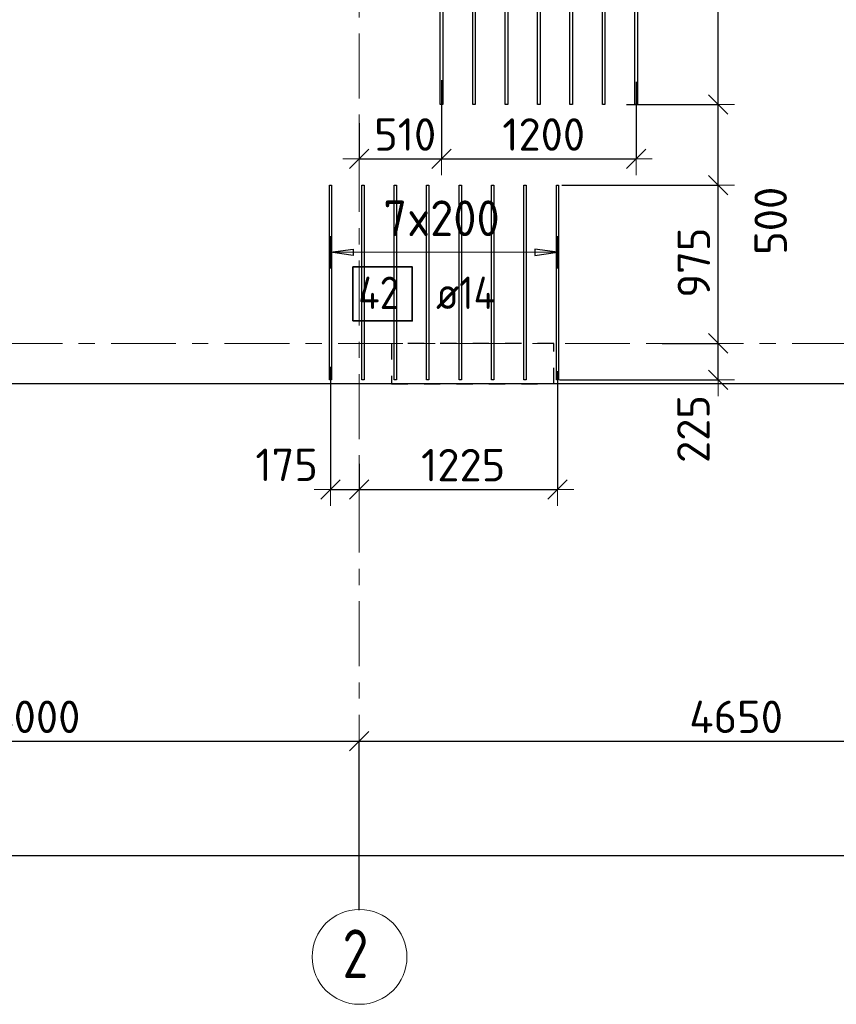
# Model space of a CAD drawing. Header units: metres. Extents: x -38 to 107, y -15 to 21.
# Tile 3 of 133: x 2.41 to 7.44, y -4.07 to 2. Entities that reach past the tile are written whole.
import ezdxf

# ---------------------------------------------------------------- set-up
doc = ezdxf.new("R2010")
doc.units = ezdxf.units.M
doc.header["$PDMODE"] = 65
for name, pattern in [('______11', [0.5, 0.4, -0.05, 0, -0.05]), ('______2', [0.0405, 0.03, -0.0105]), ('______5', [1.1, 0.8, -0.1, 0.1, -0.1])]:
    doc.linetypes.add(name, pattern=pattern)
for name, color, linetype, lineweight in [('XR$2$Осевая линия (1)', 7, '______5', 13), ('XR$2$Размерная линия (1)', 7, 'Continuous', 13), ('XR$4$Перекрытие (1)', 7, 'Continuous', 35), ('XR$4$Размерная линия (1)', 7, 'Continuous', 13)]:
    doc.layers.add(name, color=color, linetype=linetype, lineweight=lineweight)
for name, color, linetype, lineweight, true_color in [('XR$4$Арм.стержн.Доп. Арм верхн.зоны Х', 7, 'Continuous', 35, 0x8c8cff), ('XR$4$Арм.стержн.Доп. Арм. верхн.зоны У', 7, 'Continuous', 35, 0x739641), ('XR$6$Стена_ бетон несущ.', 7, 'Continuous', 70, 0xb4b496)]:
    doc.layers.add(name, color=color, linetype=linetype, lineweight=lineweight, true_color=true_color)
doc.styles.add('ISOCPEUR', font='txt')
doc.dimstyles.new('DIMSTYLE_3', dxfattribs={"dimtxt": 0.2, "dimasz": 0.2, "dimexe": 0, "dimexo": 0, "dimgap": 0.1, "dimtad": 2, "dimdec": 0, "dimlfac": 1000, "dimrnd": 5, "dimzin": 12, "dimdsep": 46, "dimtxsty": 'ISOCPEUR', "dimblk1": 'ALL_ML_STRICH', "dimblk2": 'ALL_ML_STRICH', "dimsah": 1, "dimcen": 0, "dimclrd": 7, "dimclre": 256, "dimclrt": 7, "dimadec": 0, "dimazin": 0, "dimtfac": 1, "dimtdec": 0, "dimtix": 1, "dimtmove": 2, "dimatfit": 3, "dimfxl": 0, "dimtzin": 0, "dimlwd": 0, "dimlwe": -3, "dimarcsym": 0})
doc.dimstyles.new('DIMSTYLE_33', dxfattribs={"dimtxt": 0.2, "dimasz": 0.2, "dimexe": 0, "dimexo": 0, "dimgap": 0.1, "dimtad": 2, "dimdec": 0, "dimlfac": 1000, "dimrnd": 5, "dimzin": 12, "dimdsep": 46, "dimtxsty": 'ISOCPEUR', "dimblk1": 'ALL_ML_STRICH', "dimblk2": 'ALL_ML_STRICH', "dimsah": 1, "dimcen": 0, "dimclrd": 7, "dimclre": 256, "dimclrt": 7, "dimadec": 0, "dimazin": 0, "dimtfac": 1, "dimtdec": 0, "dimtix": 1, "dimtmove": 2, "dimatfit": 3, "dimfxl": 0, "dimtvp": 1.2, "dimtzin": 0, "dimlwd": 0, "dimlwe": -3, "dimarcsym": 0})
doc.dimstyles.new('DIMSTYLE_34', dxfattribs={"dimtxt": 0.2, "dimasz": 0.2, "dimexe": 0, "dimexo": 0, "dimgap": 0.1, "dimtad": 0, "dimdec": 0, "dimlfac": 1000, "dimrnd": 5, "dimzin": 12, "dimdsep": 46, "dimtxsty": 'ISOCPEUR', "dimblk1": 'ALL_ML_STRICH', "dimblk2": 'ALL_ML_STRICH', "dimsah": 1, "dimcen": 0, "dimclrd": 7, "dimclre": 256, "dimclrt": 7, "dimadec": 0, "dimazin": 0, "dimtfac": 1, "dimtdec": 0, "dimtix": 1, "dimtmove": 2, "dimatfit": 3, "dimfxl": 0, "dimtvp": 1.2, "dimtzin": 0, "dimlwd": 0, "dimlwe": -3, "dimarcsym": 0})

# ---------------------------------------------------------------- blocks, each defined once
blk = doc.blocks.new('ALL_ML_STRICH')
at = {"color": 0, "linetype": 'ByBlock', "lineweight": -2}
for p, q in [((0, -0.5), (0, 0.5)), ((-1, 0), (0.5, 0)), ((-0.3, -0.3), (0.3, 0.3))]:
    blk.add_line(p, q, dxfattribs=at)
blk = doc.blocks.new('*D12')
at = {"layer": 'DEFPOINTS', "color": 7, "linetype": 'Continuous', "lineweight": 13, "transparency": 33554687}
for p in [(0.5, -3.1033), (61.6, -3.1401), (0.5, -3.1563)]:
    blk.add_point(p, dxfattribs=at)
at = {"layer": 'XR$2$Размерная линия (1)', "color": 9, "linetype": 'Continuous', "lineweight": -2, "true_color": 0xc7c7c7, "transparency": 33554687}
for p, q in [((0.5, -3.1233), (0.5, -3.1563)), ((61.6, -3.1563), (61.6, -3.1563))]:
    blk.add_line(p, q, dxfattribs=at)
at = {"layer": 'XR$2$Размерная линия (1)', "color": 7, "linetype": 'Continuous', "lineweight": -2, "transparency": 33554687}
blk.add_line((0.5, -3.1563), (61.6, -3.1563), dxfattribs=at)
at = {"layer": 'XR$2$Размерная линия (1)', "color": 7, "linetype": 'Continuous', "lineweight": 13, "transparency": 33554687, "xscale": 0.2, "yscale": 0.2, "zscale": 0.2, "rotation": 180}
blk.add_blockref('ALL_ML_STRICH', (0.5, -3.1563), dxfattribs=at)
at = {"layer": 'XR$2$Размерная линия (1)', "color": 7, "linetype": 'Continuous', "lineweight": 13, "transparency": 33554687, "xscale": 0.2, "yscale": 0.2, "zscale": 0.2}
blk.add_blockref('ALL_ML_STRICH', (61.6, -3.1563), dxfattribs=at)
at = {"layer": 'XR$2$Размерная линия (1)', "color": 7, "linetype": 'Continuous', "lineweight": 13, "transparency": 33554687, "insert": (31.1, -3.0063), "char_height": 0.2, "width": 1, "attachment_point": 5, "style": 'ISOCPEUR'}
blk.add_mtext('\\A1;{61100}', dxfattribs=at)
blk = doc.blocks.new('*D13')
at = {"layer": 'DEFPOINTS', "color": 7, "linetype": 'Continuous', "lineweight": 13, "transparency": 33554687}
for p in [(0.5, -2.452), (4.5, -3.5132), (0.5, -3.6215)]:
    blk.add_point(p, dxfattribs=at)
at = {"layer": 'XR$2$Размерная линия (1)', "color": 9, "linetype": 'Continuous', "lineweight": -2, "true_color": 0xc7c7c7, "transparency": 33554687}
for p, q in [((0.5, -3.6015), (0.5, -2.452)), ((4.5, -3.4932), (4.5, -2.452))]:
    blk.add_line(p, q, dxfattribs=at)
at = {"layer": 'XR$2$Размерная линия (1)', "color": 7, "linetype": 'Continuous', "lineweight": -2, "transparency": 33554687}
blk.add_line((0.5, -2.452), (4.5, -2.452), dxfattribs=at)
at = {"layer": 'XR$2$Размерная линия (1)', "color": 7, "linetype": 'Continuous', "lineweight": 13, "transparency": 33554687, "xscale": 0.2, "yscale": 0.2, "zscale": 0.2, "rotation": 180}
blk.add_blockref('ALL_ML_STRICH', (0.5, -2.452), dxfattribs=at)
at = {"layer": 'XR$2$Размерная линия (1)', "color": 7, "linetype": 'Continuous', "lineweight": 13, "transparency": 33554687, "xscale": 0.2, "yscale": 0.2, "zscale": 0.2}
blk.add_blockref('ALL_ML_STRICH', (4.5, -2.452), dxfattribs=at)
at = {"layer": 'XR$2$Размерная линия (1)', "color": 7, "linetype": 'Continuous', "lineweight": 13, "transparency": 33554687, "insert": (2.5, -2.302), "char_height": 0.2, "width": 0.8, "attachment_point": 5, "style": 'ISOCPEUR'}
blk.add_mtext('\\A1;{4000}', dxfattribs=at)
blk = doc.blocks.new('*D14')
at = {"layer": 'DEFPOINTS', "color": 7, "linetype": 'Continuous', "lineweight": 13, "transparency": 33554687}
for p in [(4.5, -2.452), (4.5, -3.5132), (9.15, -3.5132)]:
    blk.add_point(p, dxfattribs=at)
at = {"layer": 'XR$2$Размерная линия (1)', "color": 9, "linetype": 'Continuous', "lineweight": -2, "true_color": 0xc7c7c7, "transparency": 33554687}
for p, q in [((4.5, -3.4932), (4.5, -2.452)), ((9.15, -3.4932), (9.15, -2.452))]:
    blk.add_line(p, q, dxfattribs=at)
at = {"layer": 'XR$2$Размерная линия (1)', "color": 7, "linetype": 'Continuous', "lineweight": -2, "transparency": 33554687}
blk.add_line((4.5, -2.452), (9.15, -2.452), dxfattribs=at)
at = {"layer": 'XR$2$Размерная линия (1)', "color": 7, "linetype": 'Continuous', "lineweight": 13, "transparency": 33554687, "xscale": 0.2, "yscale": 0.2, "zscale": 0.2, "rotation": 180}
blk.add_blockref('ALL_ML_STRICH', (4.5, -2.452), dxfattribs=at)
at = {"layer": 'XR$2$Размерная линия (1)', "color": 7, "linetype": 'Continuous', "lineweight": 13, "transparency": 33554687, "xscale": 0.2, "yscale": 0.2, "zscale": 0.2}
blk.add_blockref('ALL_ML_STRICH', (9.15, -2.452), dxfattribs=at)
at = {"layer": 'XR$2$Размерная линия (1)', "color": 7, "linetype": 'Continuous', "lineweight": 13, "transparency": 33554687, "insert": (6.825, -2.302), "char_height": 0.2, "width": 0.8, "attachment_point": 5, "style": 'ISOCPEUR'}
blk.add_mtext('\\A1;{4650}', dxfattribs=at)
blk = doc.blocks.new('*D287')
at = {"layer": 'DEFPOINTS', "color": 7, "linetype": 'Continuous', "lineweight": 13, "transparency": 33554687}
for p in [(4.3235, -0.1246), (4.5, -0.7215), (4.3235, -0.9005)]:
    blk.add_point(p, dxfattribs=at)
at = {"layer": 'XR$4$Размерная линия (1)', "color": 9, "linetype": 'Continuous', "lineweight": -2, "true_color": 0xc7c7c7, "transparency": 33554687}
for p, q in [((4.3235, -0.1446), (4.3235, -0.9005)), ((4.5, -0.7415), (4.5, -0.9005))]:
    blk.add_line(p, q, dxfattribs=at)
at = {"layer": 'XR$4$Размерная линия (1)', "color": 7, "linetype": 'Continuous', "lineweight": -2, "transparency": 33554687}
blk.add_line((4.3235, -0.9005), (4.5, -0.9005), dxfattribs=at)
at = {"layer": 'XR$4$Размерная линия (1)', "color": 7, "linetype": 'Continuous', "lineweight": 13, "transparency": 33554687, "xscale": 0.2, "yscale": 0.2, "zscale": 0.2, "rotation": 180}
blk.add_blockref('ALL_ML_STRICH', (4.3235, -0.9005), dxfattribs=at)
at = {"layer": 'XR$4$Размерная линия (1)', "color": 7, "linetype": 'Continuous', "lineweight": 13, "transparency": 33554687, "xscale": 0.2, "yscale": 0.2, "zscale": 0.2}
blk.add_blockref('ALL_ML_STRICH', (4.5, -0.9005), dxfattribs=at)
at = {"layer": 'XR$4$Размерная линия (1)', "color": 7, "linetype": 'Continuous', "lineweight": 13, "transparency": 33554687, "insert": (4.0529, -0.7487), "char_height": 0.2, "width": 0.6, "attachment_point": 5, "style": 'ISOCPEUR'}
blk.add_mtext('\\A1;{175}', dxfattribs=at)
blk = doc.blocks.new('*D288')
at = {"layer": 'DEFPOINTS', "color": 7, "linetype": 'Continuous', "lineweight": 13, "transparency": 33554687}
for p in [(5.7235, -0.1505), (4.5, -0.7215), (4.5, -0.9005)]:
    blk.add_point(p, dxfattribs=at)
at = {"layer": 'XR$4$Размерная линия (1)', "color": 9, "linetype": 'Continuous', "lineweight": -2, "true_color": 0xc7c7c7, "transparency": 33554687}
for p, q in [((5.7235, -0.1705), (5.7235, -0.9005)), ((4.5, -0.7415), (4.5, -0.9005))]:
    blk.add_line(p, q, dxfattribs=at)
at = {"layer": 'XR$4$Размерная линия (1)', "color": 7, "linetype": 'Continuous', "lineweight": -2, "transparency": 33554687}
blk.add_line((4.5, -0.9005), (5.7235, -0.9005), dxfattribs=at)
at = {"layer": 'XR$4$Размерная линия (1)', "color": 7, "linetype": 'Continuous', "lineweight": 13, "transparency": 33554687, "xscale": 0.2, "yscale": 0.2, "zscale": 0.2, "rotation": 180}
blk.add_blockref('ALL_ML_STRICH', (4.5, -0.9005), dxfattribs=at)
at = {"layer": 'XR$4$Размерная линия (1)', "color": 7, "linetype": 'Continuous', "lineweight": 13, "transparency": 33554687, "xscale": 0.2, "yscale": 0.2, "zscale": 0.2}
blk.add_blockref('ALL_ML_STRICH', (5.7235, -0.9005), dxfattribs=at)
at = {"layer": 'XR$4$Размерная линия (1)', "color": 7, "linetype": 'Continuous', "lineweight": 13, "transparency": 33554687, "insert": (5.1418, -0.7505), "char_height": 0.2, "width": 0.8, "attachment_point": 5, "style": 'ISOCPEUR'}
blk.add_mtext('\\A1;{1225}', dxfattribs=at)
blk = doc.blocks.new('*D289')
at = {"layer": 'DEFPOINTS', "color": 7, "linetype": 'Continuous', "lineweight": 13, "transparency": 33554687}
for p in [(6.3493, 0), (5.7165, -0.2248), (6.7143, -0.2248)]:
    blk.add_point(p, dxfattribs=at)
at = {"layer": 'XR$4$Размерная линия (1)', "color": 9, "linetype": 'Continuous', "lineweight": -2, "true_color": 0xc7c7c7, "transparency": 33554687}
for p, q in [((6.3693, 0), (6.7143, 0)), ((5.7365, -0.2248), (6.7143, -0.2248))]:
    blk.add_line(p, q, dxfattribs=at)
at = {"layer": 'XR$4$Размерная линия (1)', "color": 7, "linetype": 'Continuous', "lineweight": -2, "transparency": 33554687}
blk.add_line((6.7143, -0.2248), (6.7143, 0), dxfattribs=at)
at = {"layer": 'XR$4$Размерная линия (1)', "color": 7, "linetype": 'Continuous', "lineweight": 13, "transparency": 33554687, "xscale": 0.2, "yscale": 0.2, "zscale": 0.2}
for p, rotation in [((6.7143, 0), 90), ((6.7143, -0.2248), 270)]:
    blk.add_blockref('ALL_ML_STRICH', p, dxfattribs=dict(at, rotation=rotation))
at = {"layer": 'XR$4$Размерная линия (1)', "color": 7, "linetype": 'Continuous', "lineweight": 13, "transparency": 33554687, "insert": (6.5616, -0.5279), "char_height": 0.2, "width": 0.6, "attachment_point": 5, "rotation": 90, "style": 'ISOCPEUR'}
blk.add_mtext('\\A1;{225}', dxfattribs=at)
blk = doc.blocks.new('*D290')
at = {"layer": 'DEFPOINTS', "color": 7, "linetype": 'Continuous', "lineweight": 13, "transparency": 33554687}
for p in [(5.7305, 0.9752), (6.3493, 0), (6.7143, 0)]:
    blk.add_point(p, dxfattribs=at)
at = {"layer": 'XR$4$Размерная линия (1)', "color": 9, "linetype": 'Continuous', "lineweight": -2, "true_color": 0xc7c7c7, "transparency": 33554687}
for p, q in [((5.7505, 0.9752), (6.7143, 0.9752)), ((6.3693, 0), (6.7143, 0))]:
    blk.add_line(p, q, dxfattribs=at)
at = {"layer": 'XR$4$Размерная линия (1)', "color": 7, "linetype": 'Continuous', "lineweight": -2, "transparency": 33554687}
blk.add_line((6.7143, 0), (6.7143, 0.9752), dxfattribs=at)
at = {"layer": 'XR$4$Размерная линия (1)', "color": 7, "linetype": 'Continuous', "lineweight": 13, "transparency": 33554687, "xscale": 0.2, "yscale": 0.2, "zscale": 0.2}
for p, rotation in [((6.7143, 0.9752), 90), ((6.7143, 0), 270)]:
    blk.add_blockref('ALL_ML_STRICH', p, dxfattribs=dict(at, rotation=rotation))
at = {"layer": 'XR$4$Размерная линия (1)', "color": 7, "linetype": 'Continuous', "lineweight": 13, "transparency": 33554687, "insert": (6.5643, 0.4976), "char_height": 0.2, "width": 0.6, "attachment_point": 5, "rotation": 90, "style": 'ISOCPEUR'}
blk.add_mtext('\\A1;{975}', dxfattribs=at)
blk = doc.blocks.new('*D291')
at = {"layer": 'DEFPOINTS', "color": 7, "linetype": 'Continuous', "lineweight": 13, "transparency": 33554687}
for p in [(6.1281, 1.4729), (5.7305, 0.9752), (6.7143, 0.9752)]:
    blk.add_point(p, dxfattribs=at)
at = {"layer": 'XR$4$Размерная линия (1)', "color": 9, "linetype": 'Continuous', "lineweight": -2, "true_color": 0xc7c7c7, "transparency": 33554687}
for p, q in [((6.1481, 1.4729), (6.7143, 1.4729)), ((5.7505, 0.9752), (6.7143, 0.9752))]:
    blk.add_line(p, q, dxfattribs=at)
at = {"layer": 'XR$4$Размерная линия (1)', "color": 7, "linetype": 'Continuous', "lineweight": -2, "transparency": 33554687}
blk.add_line((6.7143, 0.9752), (6.7143, 1.4729), dxfattribs=at)
at = {"layer": 'XR$4$Размерная линия (1)', "color": 7, "linetype": 'Continuous', "lineweight": 13, "transparency": 33554687, "xscale": 0.2, "yscale": 0.2, "zscale": 0.2}
for p, rotation in [((6.7143, 1.4729), 90), ((6.7143, 0.9752), 270)]:
    blk.add_blockref('ALL_ML_STRICH', p, dxfattribs=dict(at, rotation=rotation))
at = {"layer": 'XR$4$Размерная линия (1)', "color": 7, "linetype": 'Continuous', "lineweight": 13, "transparency": 33554687, "insert": (7.0383, 0.7556), "char_height": 0.2, "width": 0.6, "attachment_point": 5, "rotation": 90, "style": 'ISOCPEUR'}
blk.add_mtext('\\A1;{500}', dxfattribs=at)
blk = doc.blocks.new('*D292')
at = {"layer": 'DEFPOINTS', "color": 7, "linetype": 'Continuous', "lineweight": 13, "transparency": 33554687}
for p in [(6.5952, 3.3), (6.1281, 1.4729), (6.7143, 1.4729)]:
    blk.add_point(p, dxfattribs=at)
at = {"layer": 'XR$4$Размерная линия (1)', "color": 9, "linetype": 'Continuous', "lineweight": -2, "true_color": 0xc7c7c7, "transparency": 33554687}
for p, q in [((6.6152, 3.3), (6.7143, 3.3)), ((6.1481, 1.4729), (6.7143, 1.4729))]:
    blk.add_line(p, q, dxfattribs=at)
at = {"layer": 'XR$4$Размерная линия (1)', "color": 7, "linetype": 'Continuous', "lineweight": -2, "transparency": 33554687}
blk.add_line((6.7143, 1.4729), (6.7143, 3.3), dxfattribs=at)
at = {"layer": 'XR$4$Размерная линия (1)', "color": 7, "linetype": 'Continuous', "lineweight": 13, "transparency": 33554687, "xscale": 0.2, "yscale": 0.2, "zscale": 0.2}
for p, rotation in [((6.7143, 3.3), 90), ((6.7143, 1.4729), 270)]:
    blk.add_blockref('ALL_ML_STRICH', p, dxfattribs=dict(at, rotation=rotation))
at = {"layer": 'XR$4$Размерная линия (1)', "color": 7, "linetype": 'Continuous', "lineweight": 13, "transparency": 33554687, "insert": (6.5643, 2.4164), "char_height": 0.2, "width": 0.8, "attachment_point": 5, "rotation": 90, "style": 'ISOCPEUR'}
blk.add_mtext('\\A1;{1825}', dxfattribs=at)
blk = doc.blocks.new('*D297')
at = {"layer": 'DEFPOINTS', "color": 7, "linetype": 'Continuous', "lineweight": 13, "transparency": 33554687}
for p in [(5.0083, 1.6426), (4.5, 1.3769), (4.5, 1.1377)]:
    blk.add_point(p, dxfattribs=at)
at = {"layer": 'XR$4$Размерная линия (1)', "color": 9, "linetype": 'Continuous', "lineweight": -2, "true_color": 0xc7c7c7, "transparency": 33554687}
for p, q in [((5.0083, 1.6226), (5.0083, 1.1377)), ((4.5, 1.3569), (4.5, 1.1377))]:
    blk.add_line(p, q, dxfattribs=at)
at = {"layer": 'XR$4$Размерная линия (1)', "color": 7, "linetype": 'Continuous', "lineweight": -2, "transparency": 33554687}
blk.add_line((4.5, 1.1377), (5.0083, 1.1377), dxfattribs=at)
at = {"layer": 'XR$4$Размерная линия (1)', "color": 7, "linetype": 'Continuous', "lineweight": 13, "transparency": 33554687, "xscale": 0.2, "yscale": 0.2, "zscale": 0.2, "rotation": 180}
blk.add_blockref('ALL_ML_STRICH', (4.5, 1.1377), dxfattribs=at)
at = {"layer": 'XR$4$Размерная линия (1)', "color": 7, "linetype": 'Continuous', "lineweight": 13, "transparency": 33554687, "xscale": 0.2, "yscale": 0.2, "zscale": 0.2}
blk.add_blockref('ALL_ML_STRICH', (5.0083, 1.1377), dxfattribs=at)
at = {"layer": 'XR$4$Размерная линия (1)', "color": 7, "linetype": 'Continuous', "lineweight": 13, "transparency": 33554687, "insert": (4.7841, 1.2877), "char_height": 0.2, "width": 0.6, "attachment_point": 5, "style": 'ISOCPEUR'}
blk.add_mtext('\\A1;{510}', dxfattribs=at)
blk = doc.blocks.new('*D298')
at = {"layer": 'DEFPOINTS', "color": 7, "linetype": 'Continuous', "lineweight": 13, "transparency": 33554687}
for p in [(5.0083, 1.6426), (6.2083, 1.6324), (5.0083, 1.1377)]:
    blk.add_point(p, dxfattribs=at)
at = {"layer": 'XR$4$Размерная линия (1)', "color": 9, "linetype": 'Continuous', "lineweight": -2, "true_color": 0xc7c7c7, "transparency": 33554687}
for p, q in [((5.0083, 1.6226), (5.0083, 1.1377)), ((6.2083, 1.6124), (6.2083, 1.1377))]:
    blk.add_line(p, q, dxfattribs=at)
at = {"layer": 'XR$4$Размерная линия (1)', "color": 7, "linetype": 'Continuous', "lineweight": -2, "transparency": 33554687}
blk.add_line((5.0083, 1.1377), (6.2083, 1.1377), dxfattribs=at)
at = {"layer": 'XR$4$Размерная линия (1)', "color": 7, "linetype": 'Continuous', "lineweight": 13, "transparency": 33554687, "xscale": 0.2, "yscale": 0.2, "zscale": 0.2, "rotation": 180}
blk.add_blockref('ALL_ML_STRICH', (5.0083, 1.1377), dxfattribs=at)
at = {"layer": 'XR$4$Размерная линия (1)', "color": 7, "linetype": 'Continuous', "lineweight": 13, "transparency": 33554687, "xscale": 0.2, "yscale": 0.2, "zscale": 0.2}
blk.add_blockref('ALL_ML_STRICH', (6.2083, 1.1377), dxfattribs=at)
at = {"layer": 'XR$4$Размерная линия (1)', "color": 7, "linetype": 'Continuous', "lineweight": 13, "transparency": 33554687, "insert": (5.6383, 1.2877), "char_height": 0.2, "width": 0.8, "attachment_point": 5, "style": 'ISOCPEUR'}
blk.add_mtext('\\A1;{1200}', dxfattribs=at)

msp = doc.modelspace()

# ---------------------------------------------------------------- linework, layer by layer
at = {"layer": 'XR$2$Осевая линия (1)', "color": 253, "linetype": '______11', "lineweight": 13, "true_color": 0xa0a0a0, "transparency": 33554687}
for p, q in [((4.5, -3.39), (4.5, 19.78)), ((-2.63, 0), (62.6, 0))]:
    msp.add_line(p, q, dxfattribs=at)
at = {"layer": 'XR$2$Осевая линия (1)', "color": 7, "linetype": 'Continuous', "lineweight": 13, "transparency": 33554687}
msp.add_circle((4.5024, -3.7819), 0.2924, dxfattribs=at)
at = {"layer": 'XR$4$Арм.стержн.Доп. Арм верхн.зоны Х', "color": 7, "linetype": 'Continuous', "lineweight": 25, "transparency": 33554687}
for points in [[(5.0003, 1.4729), (5.0003, 5.3729), (5.0163, 5.3729), (5.0163, 1.4729), (5.0003, 1.4729)], [(5.2003, 1.4729), (5.2003, 5.3729), (5.2163, 5.3729), (5.2163, 1.4729), (5.2003, 1.4729)], [(5.4003, 1.4729), (5.4003, 5.3729), (5.4163, 5.3729), (5.4163, 1.4729), (5.4003, 1.4729)], [(5.6003, 1.4729), (5.6003, 5.3729), (5.6163, 5.3729), (5.6163, 1.4729), (5.6003, 1.4729)], [(5.8003, 1.4729), (5.8003, 5.3729), (5.8163, 5.3729), (5.8163, 1.4729), (5.8003, 1.4729)], [(6.0003, 1.4729), (6.0003, 5.3729), (6.0163, 5.3729), (6.0163, 1.4729), (6.0003, 1.4729)], [(6.2003, 1.4729), (6.2003, 5.3729), (6.2163, 5.3729), (6.2163, 1.4729), (6.2003, 1.4729)]]:
    msp.add_lwpolyline(points, dxfattribs=at)
at = {"layer": 'XR$4$Арм.стержн.Доп. Арм. верхн.зоны У', "color": 253, "linetype": 'Continuous', "lineweight": -3, "true_color": 0xa0a0a0, "transparency": 33554687}
for p, q in [((4.3235, 0.5614), (4.3235, 0.6614)), ((5.7235, 0.5614), (5.7235, 0.6614)), ((4.3235, 0.5614), (4.3235, 0.4614)), ((5.7235, 0.5614), (5.7235, 0.4614))]:
    msp.add_line(p, q, dxfattribs=at)
at = {"layer": 'XR$4$Арм.стержн.Доп. Арм. верхн.зоны У', "color": 7, "linetype": 'Continuous', "lineweight": 25, "transparency": 33554687}
for p, q in [((4.3235, 0.5614), (4.4635, 0.5814)), ((4.4635, 0.5414), (4.3235, 0.5614)), ((4.4635, 0.5814), (4.4635, 0.5414)), ((5.7235, 0.5614), (5.5835, 0.5814)), ((5.5835, 0.5814), (5.5835, 0.5414)), ((5.5835, 0.5414), (5.7235, 0.5614))]:
    msp.add_line(p, q, dxfattribs=at)
at = {"layer": 'XR$4$Арм.стержн.Доп. Арм. верхн.зоны У', "color": 7, "linetype": 'Continuous', "lineweight": 13, "transparency": 33554687}
for p, q in [((4.3235, 0.5614), (4.3235, 0.5614)), ((5.7235, 0.5614), (5.7235, 0.5614))]:
    msp.add_line(p, q, dxfattribs=at)
at = {"layer": 'XR$4$Арм.стержн.Доп. Арм. верхн.зоны У', "color": 7, "linetype": 'Continuous', "lineweight": 25, "transparency": 33554687}
for points in [[(4.3165, -0.2248), (4.3165, 0.9752), (4.3305, 0.9752), (4.3305, -0.2248), (4.3165, -0.2248)], [(4.5165, -0.2248), (4.5165, 0.9752), (4.5305, 0.9752), (4.5305, -0.2248), (4.5165, -0.2248)], [(4.7165, -0.2248), (4.7165, 0.9752), (4.7305, 0.9752), (4.7305, -0.2248), (4.7165, -0.2248)], [(4.9165, -0.2248), (4.9165, 0.9752), (4.9305, 0.9752), (4.9305, -0.2248), (4.9165, -0.2248)], [(5.1165, -0.2248), (5.1165, 0.9752), (5.1305, 0.9752), (5.1305, -0.2248), (5.1165, -0.2248)], [(5.3165, -0.2248), (5.3165, 0.9752), (5.3305, 0.9752), (5.3305, -0.2248), (5.3165, -0.2248)], [(5.5165, -0.2248), (5.5165, 0.9752), (5.5305, 0.9752), (5.5305, -0.2248), (5.5165, -0.2248)], [(5.7165, -0.2248), (5.7165, 0.9752), (5.7305, 0.9752), (5.7305, -0.2248), (5.7165, -0.2248)]]:
    msp.add_lwpolyline(points, dxfattribs=at)
at = {"layer": 'XR$4$Арм.стержн.Доп. Арм. верхн.зоны У', "color": 7, "linetype": 'Continuous', "lineweight": 13, "transparency": 33554687}
msp.add_lwpolyline([(4.3235, 0.5614), (4.4505, 0.5614), (4.4505, 0.5614), (5.7235, 0.5614)], dxfattribs=at)
at = {"layer": 'XR$4$Арм.стержн.Доп. Арм. верхн.зоны У', "color": 7, "linetype": 'Continuous', "lineweight": 35, "transparency": 33554687}
msp.add_lwpolyline([(4.4613, 0.1384), (4.828, 0.1384), (4.828, 0.4718), (4.4613, 0.4718), (4.4613, 0.1384)], dxfattribs=at)
at = {"layer": 'XR$4$Перекрытие (1)', "color": 7, "linetype": 'Continuous', "lineweight": 25, "transparency": 33554687}
msp.add_line((13.6501, -0.2498), (0.25, -0.2498), dxfattribs=at)
at = {"layer": 'XR$6$Стена_ бетон несущ.', "color": 253, "linetype": '______2', "lineweight": -3, "true_color": 0xa0a0a0, "transparency": 33554687}
for p, q in [((5.7006, 0), (4.7006, 0)), ((4.7006, 0), (4.7006, -0.25)), ((5.7006, -0.25), (5.7006, 0)), ((4.7006, -0.25), (5.7006, -0.25))]:
    msp.add_line(p, q, dxfattribs=at)

# ---------------------------------------------------------------- texts
at = {"layer": 'XR$2$Осевая линия (1)', "color": 7, "linetype": 'Continuous', "lineweight": 13, "transparency": 33554687, "insert": (4.3974, -3.9124), "char_height": 0.3, "width": 0.326407, "attachment_point": 7, "style": 'ISOCPEUR'}
msp.add_mtext('\\W0.78;2', dxfattribs=at)
at = {"layer": 'XR$4$Арм.стержн.Доп. Арм. верхн.зоны У', "color": 7, "linetype": 'Continuous', "lineweight": 13, "transparency": 33554687, "insert": (4.6495, 0.6614), "char_height": 0.22, "width": 0.873359, "attachment_point": 7, "style": 'ISOCPEUR'}
msp.add_mtext('\\W0.95;7x200', dxfattribs=at)
at = {"layer": 'XR$4$Арм.стержн.Доп. Арм. верхн.зоны У', "color": 7, "linetype": 'Continuous', "lineweight": 25, "transparency": 33554687, "char_height": 0.2, "attachment_point": 7, "style": 'ISOCPEUR'}
for s, insert, width in [('\\W0.88;42', (4.4946, 0.2118), 0.387995), ('\\W0.89; ø14 ', (4.8613, 0.2118), 0.769432)]:
    msp.add_mtext(s, dxfattribs=dict(at, insert=insert, width=width))

# ---------------------------------------------------------------- dimensions: what is measured, and where the dimension line sits
at = {"layer": 'XR$2$Размерная линия (1)', "color": 7, "linetype": 'Continuous', "lineweight": 13, "transparency": 33554687}
for base, p1, p2, picture, middle in [((4.5, -2.452), (0.5, -3.6015), (4.5, -3.4932), '*D13', (2.5, -2.302)), ((9.15, -2.452), (4.5, -3.4932), (9.15, -3.4932), '*D14', (6.825, -2.302)), ((61.6, -3.1563), (0.5, -3.1233), (61.6, -3.1563), '*D12', (31.1, -3.0063))]:
    dim = msp.add_linear_dim(base=base, p1=p1, p2=p2, dimstyle='DIMSTYLE_3', override={"dimpost": '<>', "dimclrd": 7, "dimclre": 9, "dimclrt": 7, "dimlwd": 0, "dimlwe": 65533}, dxfattribs=at)
    dim.commit()
    dim.dimension.update_dxf_attribs({"geometry": picture, "text_midpoint": middle, "dimtype": 160})
at = {"layer": 'XR$4$Размерная линия (1)', "color": 7, "linetype": 'Continuous', "lineweight": 13, "transparency": 33554687}
for base, p1, p2, dimstyle, picture, middle in [((6.7143, 3.3), (6.1481, 1.4729), (6.6152, 3.3), 'DIMSTYLE_3', '*D292', (6.5643, 2.4164)), ((6.7143, 1.4729), (5.7505, 0.9752), (6.1481, 1.4729), 'DIMSTYLE_34', '*D291', (7.0383, 0.7556)), ((6.7143, 0.9752), (6.3693, 0), (5.7505, 0.9752), 'DIMSTYLE_3', '*D290', (6.5643, 0.4976)), ((6.7143, 0), (5.7365, -0.2248), (6.3693, 0), 'DIMSTYLE_33', '*D289', (6.5616, -0.5279))]:
    dim = msp.add_linear_dim(base=base, p1=p1, p2=p2, angle=90, dimstyle=dimstyle, override={"dimpost": '<>', "dimclrd": 7, "dimclre": 9, "dimclrt": 7, "dimlwd": 0, "dimlwe": 65533}, dxfattribs=at)
    dim.commit()
    dim.dimension.update_dxf_attribs({"geometry": picture, "text_midpoint": middle, "dimtype": 160})
for base, p1, p2, dimstyle, picture, middle in [((5.0083, 1.1377), (4.5, 1.3569), (5.0083, 1.6226), 'DIMSTYLE_33', '*D297', (4.7841, 1.2877)), ((6.2083, 1.1377), (5.0083, 1.6226), (6.2083, 1.6124), 'DIMSTYLE_3', '*D298', (5.6383, 1.2877)), ((4.5, -0.9005), (4.32354, -0.14459), (4.5, -0.74148), 'DIMSTYLE_33', '*D287', (4.05288, -0.74872)), ((5.72354, -0.9005), (4.5, -0.74148), (5.72354, -0.17054), 'DIMSTYLE_3', '*D288', (5.14177, -0.7505))]:
    dim = msp.add_linear_dim(base=base, p1=p1, p2=p2, dimstyle=dimstyle, override={"dimpost": '<>', "dimclrd": 7, "dimclre": 9, "dimclrt": 7, "dimlwd": 0, "dimlwe": 65533}, dxfattribs=at)
    dim.commit()
    dim.dimension.update_dxf_attribs({"geometry": picture, "text_midpoint": middle, "dimtype": 160})

doc.saveas('drawing.dxf')
